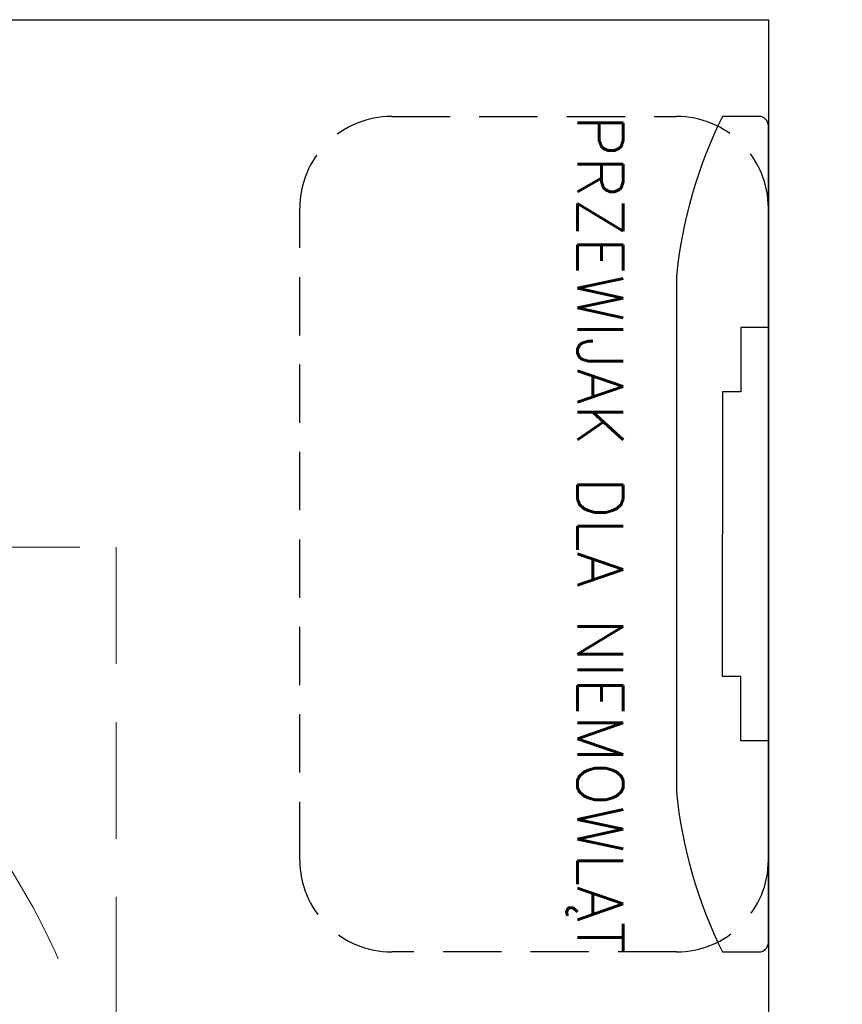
# Model space of a CAD drawing. Header units: millimetres. Extents: x 6161 to 8965, y -9035 to -5431.
# Tile 233 of 256: x 6658 to 6748, y -6060 to -5953. Entities that reach past the tile are written whole.
import ezdxf

# ---------------------------------------------------------------- set-up
doc = ezdxf.new("R2010")
doc.units = ezdxf.units.MM
doc.linetypes.add('DASHED', pattern=[19.05, 12.7, -6.35])
doc.layers.add('Wyposazenie Wew - ludzie 2d', color=7, linetype='Continuous')
doc.layers.add('Ściany', color=7, linetype='Continuous')
doc.styles.add('RomanS', font='romans.shx')

# ---------------------------------------------------------------- blocks, each defined once
blk = doc.blocks.new('Przewijak')
at = {"color": 1, "linetype": 'DASHED', "ltscale": 0.5}
blk.add_lwpolyline([(-35.5, 0), (35.5, 0, -0.414214), (45.5, -10), (45.5, -41, -0.414214), (35.5, -51), (-35.5, -51, -0.414214), (-45.5, -41), (-45.5, -10, -0.414214)], format="xyb", close=True, dxfattribs=at)
blk.add_lwpolyline([(45.5, -5), (45.5, -1, 0.414214), (44.5, 0), (-44.5, 0, 0.414214), (-45.5, -1), (-45.5, -5)], format="xyb")
for points in [[(-22.5, 0), (22.5, 0), (22.5, -3), (15.5, -3), (15.5, -5), (0, -5)], [(22.5, 0), (-22.5, 0), (-22.5, -3), (-15.5, -3), (-15.5, -5), (0, -5)], [(-28.04, -10), (28.04, -10)]]:
    blk.add_lwpolyline(points)
for centre, start, end in [((-23.05, 40.39), 243.6876, 264.3456), ((23.05, 40.39), 275.6544, 296.3124)]:
    blk.add_arc(centre, 50.64, start, end)
at = {"insert": (0, -18.88), "char_height": 5, "width": 91, "attachment_point": 5, "style": 'RomanS'}
blk.add_mtext('PRZEWIJAK DLA NIEMOWLĄT', dxfattribs=at)
blk = doc.blocks.new('Z$W@#0FA31E09')
at = {"layer": 'Wyposazenie Wew - ludzie 2d', "color": 8, "linetype": 'DASHED', "lineweight": 0, "true_color": 0x707070}
blk.add_lwpolyline([(150, 0), (150, 150), (0, 150), (0, 0)], close=True, dxfattribs=at)
blk.add_circle((75, 75), 75, dxfattribs=at)

msp = doc.modelspace()

# ---------------------------------------------------------------- linework, layer by layer
at = {"layer": 'Ściany'}
msp.add_lwpolyline([(6318.83, -6795.22), (6318.83, -6172.32), (6323.83, -6172.32), (6323.83, -6162.32), (6318.83, -6162.32), (6318.83, -5952.82), (6508.87, -5952.82), (6508.87, -6162.32), (6423.83, -6162.32), (6423.83, -6172.32), (6528.87, -6172.32), (6528.87, -6162.32), (6518.87, -6162.32), (6518.87, -5952.82), (6739.87, -5952.82), (6739.87, -6162.32), (6628.87, -6162.32), (6628.87, -6172.32), (6779.87, -6172.32)], dxfattribs=at)

# ---------------------------------------------------------------- block references
at = {"rotation": 270}
msp.add_blockref('Przewijak', (6739.87, -6008.85), dxfattribs=at)
at = {"xscale": -1, "rotation": 89.99999999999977}
msp.add_blockref('Z$W@#0FA31E09', (6668.89, -6010.27), dxfattribs=at)
msp.add_blockref('Z$W@#0FA31E09', (6668.89, -6010.27), dxfattribs=at)

doc.saveas('drawing.dxf')
